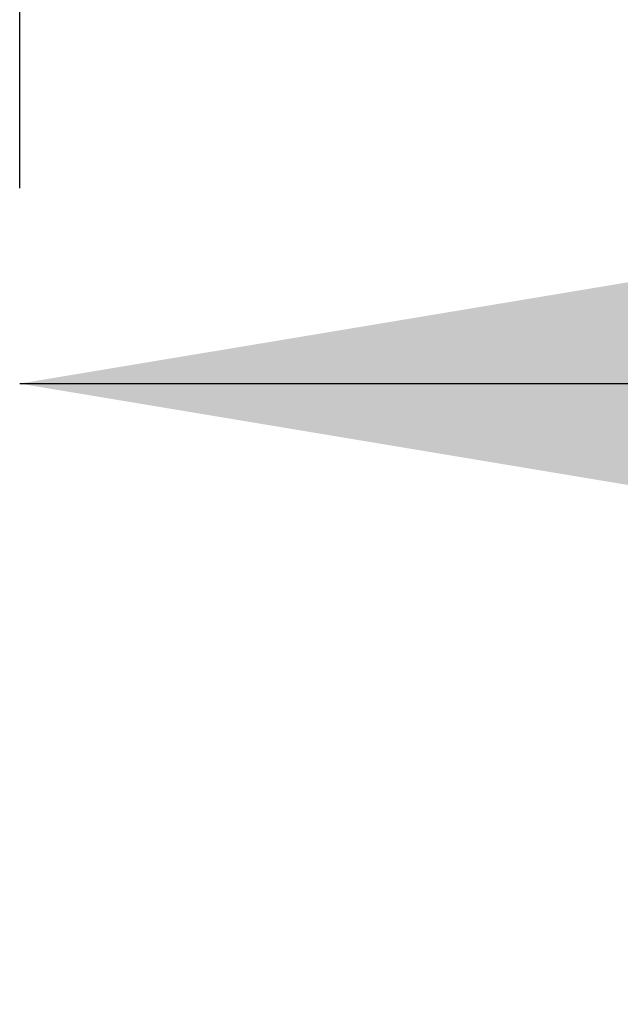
# Model space of a CAD drawing. Header units: millimetres. Extents: x 0 to 420, y 0 to 297.
# Tile 95 of 133: x 296.43 to 297.71, y 194.48 to 196.58. Entities that reach past the tile are written whole.
import ezdxf

# ---------------------------------------------------------------- set-up
doc = ezdxf.new("R2010")
doc.units = ezdxf.units.MM
doc.layers.add('QUOTE', color=174, linetype='Continuous')
doc.styles.add('SLDTEXTSTYLE3', font='TXT', dxfattribs={"width": 0.75})
doc.dimstyles.new('SLDDIMSTYLE0', dxfattribs={"dimtxt": 3, "dimasz": 3, "dimexe": 0, "dimexo": 0.0625, "dimgap": 0.75, "dimtad": 1, "dimdec": 0, "dimlfac": 24.785212, "dimrnd": 1e-09, "dimzin": 12, "dimdsep": 46, "dimtxsty": 'SLDTEXTSTYLE3', "dimsah": 1, "dimcen": 0.09, "dimadec": 0, "dimazin": 3, "dimtfac": 1, "dimtdec": 3, "dimtofl": 0, "dimtmove": 0, "dimatfit": 3, "dimfxl": 0, "dimfrac": 2, "dimtolj": 1, "dimtzin": 12, "dimarcsym": 0})

# ---------------------------------------------------------------- blocks, each defined once
blk = doc.blocks.new('_D')
at = {"layer": 'QUOTE'}
for p, q in [((296.4267, 196.22), (296.4267, 197.8039)), ((318.6174, 196.22), (318.6174, 197.8039)), ((296.4267, 195.8039), (318.6174, 195.8039))]:
    blk.add_line(p, q, dxfattribs=at)
for points in [[(296.4267, 195.8039), (299.4267, 195.3039), (299.4267, 196.3039)], [(318.6174, 195.8039), (315.6174, 196.3039), (315.6174, 195.3039)]]:
    blk.add_solid(points, dxfattribs=at)
at = {"layer": 'QUOTE', "insert": (304.197, 199.6711), "char_height": 3, "attachment_point": 1, "style": 'SLDTEXTSTYLE3'}
blk.add_mtext('550', dxfattribs=at)

msp = doc.modelspace()

# ---------------------------------------------------------------- dimensions: what is measured, and where the dimension line sits
at = {"layer": 'QUOTE'}
dim = msp.add_linear_dim(base=(318.61737, 195.8039), p1=(296.42672, 194.22003), p2=(318.61737, 194.22003), dimstyle='SLDDIMSTYLE0', dxfattribs=at)
dim.commit()
dim.dimension.update_dxf_attribs({"geometry": '_D', "text_midpoint": (307.52204, 195.8039), "dimtype": 160})

doc.saveas('drawing.dxf')
